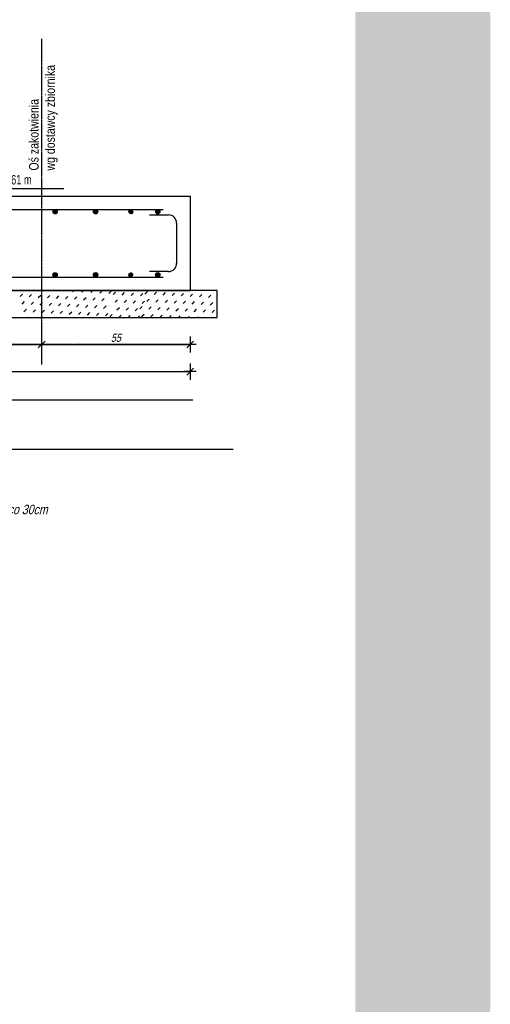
# Model space of a CAD drawing. Extents: x -2911 to 10058, y -5912 to -1002.
# Tile 4 of 43: x -1795 to -1621, y -4336 to -3971. Entities that reach past the tile are written whole.
import ezdxf

# ---------------------------------------------------------------- set-up
doc = ezdxf.new("R2010")
doc.units = 0
doc.header["$LTSCALE"] = 1.125
doc.linetypes.add('DO', pattern=[0.8, 0.6, -0.1, 0, -0.1])
doc.layers.get('0').update_dxf_attribs({"linetype": 'CONTINUOUS'})
doc.layers.get('DEFPOINTS').update_dxf_attribs({"linetype": 'CONTINUOUS'})
doc.layers.add('--GT_Teksty średnie', color=152, linetype='CONTINUOUS', lineweight=15)
for name, color, linetype in [('--GT_Wymiary', 1, 'CONTINUOUS'), ('BZ_ODN', 1, 'CONTINUOUS'), ('BZ_PRETW', 3, 'CONTINUOUS'), ('BZ_PRS', 2, 'CONTINUOUS'), ('BZ_SZRAF', 1, 'CONTINUOUS'), ('BZ_TXC', 1, 'CONTINUOUS'), ('BZ_TXS', 7, 'CONTINUOUS'), ('BZ_WYM', 1, 'CONTINUOUS'), ('W_OSIE', 1, 'DO')]:
    doc.layers.add(name, color=color, linetype=linetype)
doc.styles.add('BIKTC', font='arial.ttf', dxfattribs={"width": 0.8, "oblique": 15})
doc.styles.add('BIKWYM', font='arial.ttf', dxfattribs={"width": 0.8, "oblique": 15})
doc.styles.get("Standard").update_dxf_attribs({"font": 'arial.ttf'})
doc.dimstyles.new('BZ_KR_20', dxfattribs={"dimscale": 0.2, "dimtxt": 15, "dimasz": 1, "dimexe": 15, "dimexo": 0, "dimgap": 0, "dimtad": 0, "dimdec": 1, "dimrnd": 0.5, "dimzin": 9, "dimdsep": 46, "dimtxsty": 'BIKWYM', "dimblk": 'WYM-KR', "dimcen": 0, "dimdle": 20, "dimclrd": 256, "dimclre": 256, "dimclrt": 256, "dimadec": 0, "dimazin": 0, "dimtfac": 0.033333, "dimtdec": 1, "dimtmove": 0, "dimatfit": 3, "dimldrblk": 'WYM-KR', "dimfxl": 15, "dimfxlon": 1, "dimtvp": 0.8, "dimtolj": 1, "dimarcsym": 0})

# ---------------------------------------------------------------- blocks, each defined once
blk = doc.blocks.new('*X8')
at = {"color": 0}
for p, q in [((26679.53, -18693.61), (26680.01, -18693.12)), ((26679.53, -18693.71), (26680.11, -18693.13)), ((26679.55, -18693.79), (26680.19, -18693.15)), ((26679.55, -18693.48), (26679.88, -18693.15)), ((26679.59, -18693.86), (26680.27, -18693.19)), ((26679.63, -18693.93), (26680.33, -18693.23)), ((26679.68, -18693.98), (26680.39, -18693.28)), ((26679.74, -18694.03), (26680.43, -18693.33)), ((26679.8, -18694.07), (26680.47, -18693.4)), ((26679.88, -18694.1), (26680.5, -18693.48)), ((26679.97, -18694.12), (26680.52, -18693.56)), ((26680.07, -18694.12), (26680.52, -18693.67)), ((26680.21, -18694.09), (26680.49, -18693.81))]:
    blk.add_line(p, q, dxfattribs=at)
blk = doc.blocks.new('WYM-KR')
at = {"linetype": 'ByBlock'}
blk.add_line((11.52, 0), (-11.52, 0), dxfattribs=at)
at = {"color": 7, "linetype": 'ByBlock'}
blk.add_line((6.24, 6.24), (-6.24, -6.24), dxfattribs=at)
blk = doc.blocks.new('*D893')
at = {"layer": '--GT_Wymiary', "lineweight": -2}
for p, q in [((-1856.85, -4088.13), (-1856.85, -4094.13)), ((-1786.85, -4088.13), (-1786.85, -4094.13)), ((-1856.65, -4091.13), (-1787.05, -4091.13))]:
    blk.add_line(p, q, dxfattribs=at)
at = {"layer": 'DEFPOINTS', "color": 0}
for p in [(-1856.85, -4081.14), (-1786.85, -4081.14), (-1786.85, -4091.13)]:
    blk.add_point(p, dxfattribs=at)
at = {"layer": '--GT_Wymiary', "linetype": 'ByBlock', "lineweight": -2, "xscale": 0.2, "yscale": 0.2, "zscale": 0.2, "rotation": 180}
blk.add_blockref('WYM-KR', (-1856.85, -4091.13), dxfattribs=at)
at = {"layer": '--GT_Wymiary', "linetype": 'ByBlock', "lineweight": -2, "xscale": 0.2, "yscale": 0.2, "zscale": 0.2}
blk.add_blockref('WYM-KR', (-1786.85, -4091.13), dxfattribs=at)
at = {"layer": '--GT_Wymiary', "insert": (-1821.85, -4088.68), "char_height": 3, "attachment_point": 5, "style": 'BIKWYM'}
blk.add_mtext('\\A1;70', dxfattribs=at)
blk = doc.blocks.new('*D894')
at = {"layer": '--GT_Wymiary', "lineweight": -2}
for p, q in [((-1786.85, -4088.13), (-1786.85, -4094.13)), ((-1731.85, -4088.13), (-1731.85, -4094.13)), ((-1786.65, -4091.13), (-1732.05, -4091.13))]:
    blk.add_line(p, q, dxfattribs=at)
at = {"layer": 'DEFPOINTS', "color": 0}
for p in [(-1786.85, -4088.13), (-1731.85, -4088.13), (-1731.85, -4091.13)]:
    blk.add_point(p, dxfattribs=at)
at = {"layer": '--GT_Wymiary', "linetype": 'ByBlock', "lineweight": -2, "xscale": 0.2, "yscale": 0.2, "zscale": 0.2, "rotation": 180}
blk.add_blockref('WYM-KR', (-1786.85, -4091.13), dxfattribs=at)
at = {"layer": '--GT_Wymiary', "linetype": 'ByBlock', "lineweight": -2, "xscale": 0.2, "yscale": 0.2, "zscale": 0.2}
blk.add_blockref('WYM-KR', (-1731.85, -4091.13), dxfattribs=at)
at = {"layer": '--GT_Wymiary', "insert": (-1759.35, -4088.69), "char_height": 3, "attachment_point": 5, "style": 'BIKWYM'}
blk.add_mtext('\\A1;55', dxfattribs=at)
blk = doc.blocks.new('*D903')
at = {"layer": '--GT_Wymiary', "lineweight": -2}
for p, q in [((-1981.85, -4098.22), (-1981.85, -4104.22)), ((-1981.65, -4101.22), (-1732.05, -4101.22)), ((-1731.85, -4098.22), (-1731.85, -4104.22))]:
    blk.add_line(p, q, dxfattribs=at)
at = {"layer": 'DEFPOINTS', "color": 0}
for p in [(-1981.85, -4088.13), (-1731.85, -4088.13), (-1731.85, -4101.22)]:
    blk.add_point(p, dxfattribs=at)
at = {"layer": '--GT_Wymiary', "linetype": 'ByBlock', "lineweight": -2, "xscale": 0.2, "yscale": 0.2, "zscale": 0.2, "rotation": 180}
blk.add_blockref('WYM-KR', (-1981.85, -4101.22), dxfattribs=at)
at = {"layer": '--GT_Wymiary', "linetype": 'ByBlock', "lineweight": -2, "xscale": 0.2, "yscale": 0.2, "zscale": 0.2}
blk.add_blockref('WYM-KR', (-1731.85, -4101.22), dxfattribs=at)
at = {"layer": '--GT_Wymiary', "insert": (-1856.85, -4098.77), "char_height": 3, "attachment_point": 5, "style": 'BIKWYM'}
blk.add_mtext('\\A1;250', dxfattribs=at)

msp = doc.modelspace()

# ---------------------------------------------------------------- linework, layer by layer
at = {"layer": '--GT_Teksty średnie', "const_width": 50, "elevation": 0.57}
msp.add_lwpolyline([(-2886.44, -3646.27), (-1645.6, -3646.27), (-1645.6, -4969.35), (-2886.44, -4969.35)], close=True, dxfattribs=at)
for p, q in [((-1721.85, -4071.14, 0.57), (-1991.85, -4071.14, 0.57)), ((-1721.85, -4081.14, 0.57), (-1721.85, -4071.14, 0.57)), ((-1991.85, -4081.14, 0.57), (-1721.85, -4081.14, 0.57))]:
    msp.add_line(p, q)
for centre in [(-1781.85, -4041.94, 0.57), (-1766.85, -4041.94, 0.57), (-1743.85, -4041.94, 0.57), (-1781.85, -4065.34, 0.57), (-1766.85, -4065.34, 0.57), (-1743.85, -4065.34, 0.57)]:
    msp.add_circle(centre, 0.798)
at = {"layer": 'BZ_ODN', "ltscale": 0.1}
msp.add_line((-1804.01, -4033.34, 0.57), (-1778.68, -4033.34, 0.57), dxfattribs=at)
at = {"layer": 'BZ_PRETW'}
for p, q in [((-1971.85, -4041.14, 0.57), (-1741.85, -4041.14, 0.57)), ((-1746.85, -4043.14, 0.57), (-1739.85, -4043.14, 0.57)), ((-1736.85, -4046.14, 0.57), (-1736.85, -4061.14, 0.57)), ((-1739.85, -4064.14, 0.57), (-1746.85, -4064.14, 0.57)), ((-1971.85, -4066.14, 0.57), (-1741.85, -4066.14, 0.57)), ((-1990.83, -4111.68, 0.57), (-1730.83, -4111.68, 0.57)), ((-1919.19, -4129.93, 0.57), (-1715.83, -4129.93, 0.57))]:
    msp.add_line(p, q, dxfattribs=at)
for centre, start, end in [((-1739.85, -4046.14, 0.57), 0, 90), ((-1739.85, -4061.14, 0.57), 270, 0)]:
    msp.add_arc(centre, 3, start, end, dxfattribs=at)
at = {"layer": 'BZ_PRS'}
for p, q in [((-1981.85, -4036.14, 0.57), (-1731.85, -4036.14, 0.57)), ((-1731.85, -4036.14, 0.57), (-1731.85, -4071.14, 0.57)), ((-1981.85, -4071.14, 0.57), (-1731.85, -4071.14, 0.57))]:
    msp.add_line(p, q, dxfattribs=at)
at = {"layer": 'BZ_SZRAF', "linetype": 'Continuous'}
for p, q in [((-1794.81, -4073.34, 0.57), (-1793.92, -4072.45, 0.57)), ((-1782.08, -4071.22, 0.57), (-1782, -4071.14, 0.57)), ((-1778.72, -4071.39, 0.57), (-1778.46, -4071.14, 0.57)), ((-1775.36, -4071.57, 0.57), (-1774.93, -4071.14, 0.57)), ((-1772, -4071.75, 0.57), (-1771.39, -4071.14, 0.57)), ((-1768.64, -4071.92, 0.57), (-1767.86, -4071.14, 0.57)), ((-1765.28, -4072.1, 0.57), (-1764.4, -4071.22, 0.57)), ((-1761.93, -4072.28, 0.57), (-1761.04, -4071.39, 0.57)), ((-1760.36, -4072.63, 0.57), (-1759.47, -4071.75, 0.57)), ((-1757, -4072.81, 0.57), (-1756.12, -4071.92, 0.57)), ((-1753.64, -4072.98, 0.57), (-1752.76, -4072.1, 0.57)), ((-1750.28, -4073.16, 0.57), (-1749.4, -4072.28, 0.57)), ((-1748.57, -4072.45, 0.57), (-1747.68, -4071.57, 0.57)), ((-1745.21, -4072.63, 0.57), (-1744.32, -4071.75, 0.57)), ((-1741.85, -4072.81, 0.57), (-1740.97, -4071.92, 0.57)), ((-1738.49, -4072.98, 0.57), (-1737.61, -4072.1, 0.57)), ((-1735.13, -4073.16, 0.57), (-1734.25, -4072.28, 0.57)), ((-1731.77, -4073.34, 0.57), (-1730.89, -4072.45, 0.57)), ((-1794.1, -4076.17, 0.57), (-1793.22, -4075.28, 0.57)), ((-1791.45, -4073.51, 0.57), (-1790.56, -4072.63, 0.57)), ((-1790.74, -4076.34, 0.57), (-1789.86, -4075.46, 0.57)), ((-1788.09, -4073.69, 0.57), (-1787.2, -4072.81, 0.57)), ((-1787.38, -4076.52, 0.57), (-1786.5, -4075.64, 0.57)), ((-1784.73, -4073.87, 0.57), (-1783.85, -4072.98, 0.57)), ((-1784.02, -4076.7, 0.57), (-1783.14, -4075.81, 0.57)), ((-1781.37, -4074.05, 0.57), (-1780.49, -4073.16, 0.57)), ((-1780.66, -4076.87, 0.57), (-1779.78, -4075.99, 0.57)), ((-1778.01, -4074.22, 0.57), (-1777.13, -4073.34, 0.57)), ((-1774.65, -4074.4, 0.57), (-1773.77, -4073.51, 0.57)), ((-1771.29, -4074.58, 0.57), (-1770.41, -4073.69, 0.57)), ((-1767.94, -4074.75, 0.57), (-1767.05, -4073.87, 0.57)), ((-1764.58, -4074.93, 0.57), (-1763.69, -4074.05, 0.57)), ((-1759.65, -4075.46, 0.57), (-1758.77, -4074.58, 0.57)), ((-1756.29, -4075.64, 0.57), (-1755.41, -4074.75, 0.57)), ((-1752.93, -4075.81, 0.57), (-1752.05, -4074.93, 0.57)), ((-1749.57, -4075.99, 0.57), (-1748.69, -4075.11, 0.57)), ((-1747.86, -4075.28, 0.57), (-1746.98, -4074.4, 0.57)), ((-1744.5, -4075.46, 0.57), (-1743.62, -4074.58, 0.57)), ((-1741.14, -4075.64, 0.57), (-1740.26, -4074.75, 0.57)), ((-1737.78, -4075.81, 0.57), (-1736.9, -4074.93, 0.57)), ((-1734.42, -4075.99, 0.57), (-1733.54, -4075.11, 0.57)), ((-1731.07, -4076.17, 0.57), (-1730.18, -4075.28, 0.57)), ((-1728.41, -4073.51, 0.57), (-1727.53, -4072.63, 0.57)), ((-1727.71, -4076.34, 0.57), (-1726.82, -4075.46, 0.57)), ((-1725.06, -4073.69, 0.57), (-1724.17, -4072.81, 0.57)), ((-1724.35, -4076.52, 0.57), (-1723.46, -4075.64, 0.57)), ((-1793.39, -4078.99, 0.57), (-1792.51, -4078.11, 0.57)), ((-1790.03, -4079.17, 0.57), (-1789.15, -4078.29, 0.57)), ((-1786.67, -4079.35, 0.57), (-1785.79, -4078.46, 0.57)), ((-1783.32, -4079.53, 0.57), (-1782.43, -4078.64, 0.57)), ((-1779.96, -4079.7, 0.57), (-1779.07, -4078.82, 0.57)), ((-1777.31, -4077.05, 0.57), (-1776.42, -4076.17, 0.57)), ((-1776.6, -4079.88, 0.57), (-1775.71, -4078.99, 0.57)), ((-1773.95, -4077.23, 0.57), (-1773.06, -4076.34, 0.57)), ((-1773.24, -4080.06, 0.57), (-1772.36, -4079.17, 0.57)), ((-1770.59, -4077.4, 0.57), (-1769.7, -4076.52, 0.57)), ((-1769.88, -4080.23, 0.57), (-1769, -4079.35, 0.57)), ((-1767.23, -4077.58, 0.57), (-1766.35, -4076.7, 0.57)), ((-1766.52, -4080.41, 0.57), (-1765.64, -4079.53, 0.57)), ((-1763.87, -4077.76, 0.57), (-1762.99, -4076.87, 0.57)), ((-1763.16, -4080.59, 0.57), (-1762.28, -4079.7, 0.57)), ((-1758.94, -4078.29, 0.57), (-1758.06, -4077.4, 0.57)), ((-1755.58, -4078.46, 0.57), (-1754.7, -4077.58, 0.57)), ((-1752.23, -4078.64, 0.57), (-1751.34, -4077.76, 0.57)), ((-1750.51, -4077.93, 0.57), (-1749.63, -4077.05, 0.57)), ((-1747.15, -4078.11, 0.57), (-1746.27, -4077.23, 0.57)), ((-1743.79, -4078.29, 0.57), (-1742.91, -4077.4, 0.57)), ((-1740.44, -4078.46, 0.57), (-1739.55, -4077.58, 0.57)), ((-1737.08, -4078.64, 0.57), (-1736.19, -4077.76, 0.57)), ((-1733.72, -4078.82, 0.57), (-1732.83, -4077.93, 0.57)), ((-1730.36, -4078.99, 0.57), (-1729.48, -4078.11, 0.57)), ((-1727, -4079.17, 0.57), (-1726.12, -4078.29, 0.57)), ((-1723.64, -4079.35, 0.57), (-1722.76, -4078.46, 0.57)), ((-1792, -4081.14, 0.57), (-1791.8, -4080.94, 0.57)), ((-1788.46, -4081.14, 0.57), (-1788.44, -4081.12, 0.57)), ((-1761.6, -4080.94, 0.57), (-1760.71, -4080.06, 0.57)), ((-1758.24, -4081.12, 0.57), (-1757.35, -4080.23, 0.57)), ((-1754.72, -4081.14, 0.57), (-1753.99, -4080.41, 0.57)), ((-1751.19, -4081.14, 0.57), (-1750.63, -4080.59, 0.57)), ((-1749.8, -4080.76, 0.57), (-1748.92, -4079.88, 0.57)), ((-1746.45, -4080.94, 0.57), (-1745.56, -4080.06, 0.57)), ((-1743.09, -4081.12, 0.57), (-1742.2, -4080.23, 0.57)), ((-1739.57, -4081.14, 0.57), (-1738.84, -4080.41, 0.57)), ((-1736.04, -4081.14, 0.57), (-1735.49, -4080.59, 0.57)), ((-1732.5, -4081.14, 0.57), (-1732.13, -4080.76, 0.57)), ((-1728.97, -4081.14, 0.57), (-1728.77, -4080.94, 0.57)), ((-1725.43, -4081.14, 0.57), (-1725.41, -4081.12, 0.57))]:
    msp.add_line(p, q, dxfattribs=at)
at = {"layer": 'BZ_WYM'}
for p, q in [((-1775.05, -4091.13, 0.57), (-1856.65, -4091.13, 0.57)), ((-1732.05, -4091.13, 0.57), (-1774.65, -4091.13, 0.57))]:
    msp.add_line(p, q, dxfattribs=at)
at = {"layer": 'W_OSIE'}
msp.add_line((-1786.85, -3977.92, 0.57), (-1786.85, -4098.51, 0.57), dxfattribs=at)

# ---------------------------------------------------------------- block references
at = {"xscale": 1.596000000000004, "yscale": 1.596000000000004, "zscale": 1.596000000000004, "rotation": 180}
for p in [(40799.48, -33876.96, 0.57), (40814.48, -33876.96, 0.57), (40827.48, -33876.96, 0.57), (40837.46, -33876.96, 0.57)]:
    msp.add_blockref('*X8', p, dxfattribs=at)
at = {"xscale": -1.596000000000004, "yscale": 1.596000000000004, "zscale": 1.596}
for p in [(40799.48, 25769.68, 0.57), (40814.48, 25769.68, 0.57), (40827.48, 25769.68, 0.57), (40837.46, 25769.68, 0.57)]:
    msp.add_blockref('*X8', p, dxfattribs=at)

# ---------------------------------------------------------------- texts
at = {"layer": 'BZ_TXC', "width": 0.8}
for s, p in [('wg dostawcy zbiornika', (-1781.95, -4026.69, 0.57)), ('Oś zakotwienia', (-1788, -4026.69, 0.57))]:
    msp.add_text(s, height=3.5, rotation=90, dxfattribs=at).set_placement(p)
at = {"layer": 'BZ_TXC', "width": 0.7}
msp.add_text('-2.61 m', height=3.5, dxfattribs=at).set_placement((-1802.17, -4031.85, 0.57))
at = {"layer": 'BZ_TXS', "color": 1, "linetype": 'Continuous', "style": 'BIKTC', "oblique": 15, "width": 0.8}
msp.add_text('L=55cm   SZT. 78; obwodowo co 30cm', height=3.5, dxfattribs=at).set_placement((-1852.58, -4154.05, 0.57))

# ---------------------------------------------------------------- dimensions: what is measured, and where the dimension line sits
at = {"layer": '--GT_Wymiary'}
for base, p1, p2, picture, middle in [((-1786.85, -4091.13, 0.57), (-1856.85, -4081.14, 0.57), (-1786.85, -4081.14, 0.57), '*D893', (-1821.85, -4088.68, 0.57)), ((-1731.85, -4091.13, 0.57), (-1786.85, -4088.13, 0.57), (-1731.85, -4088.13, 0.57), '*D894', (-1759.35, -4088.69, 0.57))]:
    dim = msp.add_linear_dim(base=base, p1=p1, p2=p2, dimstyle='BZ_KR_20', dxfattribs=at)
    dim.commit()
    dim.dimension.update_dxf_attribs({"geometry": picture, "text_midpoint": middle})
dim = msp.add_linear_dim(base=(-1731.85, -4101.22, 0.57), p1=(-1981.85, -4088.13, 0.57), p2=(-1731.85, -4088.13, 0.57), dimstyle='BZ_KR_20', override={"dimtxsty": 'BIKWYM', "dimldrblk": 'WYM-KR'}, dxfattribs=at)
dim.commit()
dim.dimension.update_dxf_attribs({"geometry": '*D903', "text_midpoint": (-1856.85, -4098.77, 0.57)})

doc.saveas('drawing.dxf')
